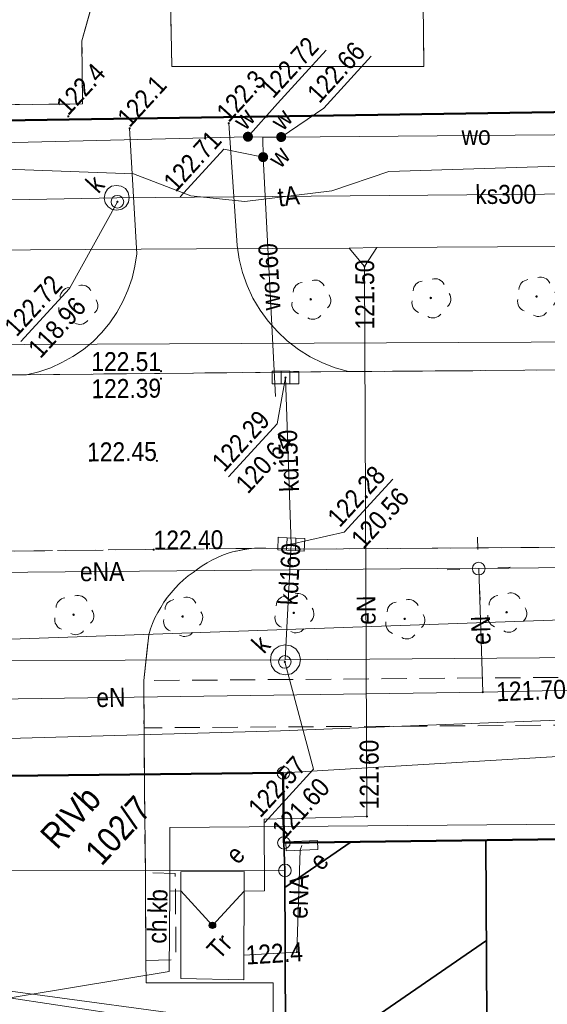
# Model space of a CAD drawing. Header units: metres. Extents: x 0 to 6446955, y 0 to 5658558.
# Tile 130 of 188: x 6441626 to 6441646, y 5654262 to 5654301. Entities that reach past the tile are written whole.
import ezdxf
from ezdxf.enums import TextEntityAlignment as Align

# ---------------------------------------------------------------- set-up
doc = ezdxf.new("R2010")
doc.units = ezdxf.units.M
doc.header["$MEASUREMENT"] = 0
for name, pattern in [('1.0_0.5', [1.5, 1, -0.5]), ('1.5_0.5', [2, 1.5, -0.5]), ('219-500', [0]), ('PRZER3-1', [4, 3, -1])]:
    doc.linetypes.add(name, pattern=pattern)
doc.layers.get('0').update_dxf_attribs({"color": 2, "linetype": 'CONTINUOUS', "lineweight": 5})
for name, color, linetype in [('202-punkt graniczny', 7, 'CONTINUOUS'), ('209-oznaczenie konturu klasyfikacyjnego', 7, 'CONTINUOUS'), ('211-numer działki ewidencyjnej', 7, 'CONTINUOUS'), ('217-kontur klasyfikacyjny', 7, 'CONTINUOUS'), ('218-kontur użytku gruntowego', 7, 'CONTINUOUS'), ('219-działka ewidencyjna', 7, 'CONTINUOUS'), ('chodnik', 7, 'CONTINUOUS'), ('chodnik-Atr17', 7, 'CONTINUOUS'), ('drzewo liściaste', 7, 'CONTINUOUS'), ('jezdnia', 7, 'CONTINUOUS'), ('komora podziemna', 7, 'CONTINUOUS'), ('kratka ściekowa', 7, 'CONTINUOUS'), ('krawężnik', 7, 'CONTINUOUS'), ('latarnia', 7, 'CONTINUOUS'), ('obszar utwardzony', 7, 'CONTINUOUS'), ('ogrodzenie trwałe', 7, 'CONTINUOUS'), ('pikieta naturalna', 7, 'CONTINUOUS'), ('pikieta naturalna-Atr2', 7, 'CONTINUOUS'), ('pikieta sztuczna', 7, 'CONTINUOUS'), ('pikieta sztuczna-Atr2', 7, 'CONTINUOUS'), ('przewód ciepłowniczy', 7, 'CONTINUOUS'), ('przewód elektroenergetyczny podziemny', 7, 'CONTINUOUS'), ('przewód elektroenergetyczny podziemny-Atr1', 7, 'CONTINUOUS'), ('przewód kanalizacyjny', 7, 'CONTINUOUS'), ('przewód kanalizacyjny-Atr1', 7, 'CONTINUOUS'), ('przewód telekomunikacyjny podziemny', 7, 'CONTINUOUS'), ('przewód telekomunikacyjny podziemny-Atr1', 7, 'CONTINUOUS'), ('przewód wodociągowy', 7, 'CONTINUOUS'), ('przewód wodociągowy-Atr1', 7, 'CONTINUOUS'), ('rzedna', 7, 'CONTINUOUS'), ('rzedna-Atr2', 7, 'CONTINUOUS'), ('rzedna-Atr3', 7, 'CONTINUOUS'), ('stacja transformatorowa', 7, 'CONTINUOUS'), ('stacja transformatorowa-Atr17', 7, 'CONTINUOUS'), ('szafa elektroenergetyczna lub kontener', 7, 'CONTINUOUS'), ('szafa elektroenergetyczna lub kontener-Atr17', 7, 'CONTINUOUS'), ('właz do komory lub kanału - okrągły', 7, 'CONTINUOUS'), ('właz do komory lub kanału - okrągły-Atr17', 7, 'CONTINUOUS'), ('zasuwa lub zawór', 7, 'CONTINUOUS'), ('zasuwa lub zawór-Atr17', 7, 'CONTINUOUS')]:
    doc.layers.add(name, color=color, linetype=linetype)
doc.layers.add('z - MPZT', color=121, linetype='PRZER3-1', lineweight=18)
doc.styles.add('MapaZas', font='geodezja.shx', dxfattribs={"width": 0.9})
doc.linetypes.add('902-500', pattern='A,3.75,0,[1,ksztalty.shx,S=0.5,R=0,X=0,Y=0],3.75', length=7.5)

# ---------------------------------------------------------------- blocks, each defined once
blk = doc.blocks.new('202')
at = {"color": 0, "linetype": 'Continuous', "lineweight": 0}
blk.add_circle((0, 0), 0.25, dxfattribs=at)
blk = doc.blocks.new('US22')
at = {"color": 0, "linetype": 'Continuous', "lineweight": 13}
blk.add_circle((0, 0), 0.25, dxfattribs=at)
blk = doc.blocks.new('OP021')
at = {"linetype": 'Continuous', "lineweight": 13}
h = blk.add_hatch(color=0, dxfattribs=at)
edge = h.paths.add_edge_path()
edge.add_arc((0, 0), 0.05, 0, 360)
at = {"color": 0, "linetype": 'Continuous', "lineweight": 13}
for centre, start, end in [((0, 0.4), 49.272, 130.728), ((-0.38, 0.124), 121.308, 202.548), ((0.38, 0.124), 337.452, 58.692), ((-0.235, -0.324), 193.221, 274.871), ((0.235, -0.324), 265.129, 346.779)]:
    blk.add_arc(centre, 0.4, start, end, dxfattribs=at)
blk = doc.blocks.new('PW01')
at = {"linetype": 'Continuous', "lineweight": 13}
h = blk.add_hatch(color=0, dxfattribs=at)
edge = h.paths.add_edge_path()
edge.add_arc((0, 0), 0.045, 0, 360)
blk = doc.blocks.new('US05')
at = {"color": 0, "linetype": 'Continuous', "lineweight": 13}
for p, q in [((-0.525, -0.25), (-0.525, 0.25)), ((-0.525, 0.25), (-0.175, 0.25)), ((-0.175, -0.25), (-0.175, 0.25)), ((-0.175, 0.25), (0.175, 0.25)), ((0.175, -0.25), (0.175, 0.25)), ((0.175, 0.25), (0.525, 0.25)), ((0.525, -0.25), (0.525, 0.25)), ((-0.525, -0.25), (-0.175, -0.25)), ((-0.175, -0.25), (0.175, -0.25)), ((0.175, -0.25), (0.525, -0.25))]:
    blk.add_line(p, q, dxfattribs=at)
blk = doc.blocks.new('SM01')
at = {"color": 0, "linetype": 'Continuous', "lineweight": 13}
for p, q in [((-0.53, 0.531), (-0.883, 0.884)), ((0.531, 0.531), (0.884, 0.884)), ((-0.53, -0.53), (-0.883, -0.883)), ((0.531, -0.53), (0.884, -0.883))]:
    blk.add_line(p, q, dxfattribs=at)
blk.add_circle((0, 0), 0.25, dxfattribs=at)
blk = doc.blocks.new('US25')
at = {"linetype": 'Continuous', "lineweight": 0}
h = blk.add_hatch(color=0, dxfattribs=at)
edge = h.paths.add_edge_path()
edge.add_arc((0, 0), 0.2, 0, 360)
blk = doc.blocks.new('SUET')
at = {"linetype": 'Continuous'}
h = blk.add_hatch(color=0, dxfattribs=at)
h.dxf.hatch_style = 1
h.paths.add_polyline_path([(0.125, 0, 1), (-0.125, 0, 1)])
at = {"color": 0, "linetype": 'Continuous'}
blk.add_circle((0, 0), 0.125, dxfattribs=at)

msp = doc.modelspace()

# ---------------------------------------------------------------- hatches: boundary and pattern name
at = {"layer": 'z - MPZT', "linetype": 'Continuous', "lineweight": 35}
h = msp.add_hatch(dxfattribs=at)
h.set_pattern_fill('ANSI31', color=256, scale=50, angle=169.5223)
h.set_pattern_definition([(214.52228374, (6262555.529, -2914888.751), (3.5420419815, -5.149411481), [])])
h.paths.add_polyline_path([(6441636.039, 5654268.519), (6441644.041, 5654268.623), (6441644.167, 5654244.773), (6441636.168, 5654244.58), (6441636.081, 5654267.424)])

# ---------------------------------------------------------------- linework, layer by layer
at = {"layer": '217-kontur klasyfikacyjny', "color": 3, "linetype": 'Continuous', "lineweight": 13, "flags": 128}
for points in [[(6441636.024, 5654271.286), (6441621.429, 5654271.132)], [(6441636.039, 5654268.519), (6441636.024, 5654271.286)], [(6441655.839, 5654268.776), (6441636.039, 5654268.519)], [(6441621.528, 5654267.434), (6441636.081, 5654267.424)], [(6441636.081, 5654267.424), (6441636.293, 5654211.829)]]:
    msp.add_lwpolyline(points, dxfattribs=at)
at = {"layer": '218-kontur użytku gruntowego', "color": 3, "linetype": 'Continuous', "lineweight": 13, "flags": 128}
for points in [[(6441635.452, 5654297.272), (6441726.095, 5654298.653)], [(6441726.095, 5654298.653), (6441635.452, 5654297.272)], [(6441621.058, 5654297.056), (6441635.452, 5654297.272)], [(6441635.452, 5654297.272), (6441621.058, 5654297.056)], [(6441636.024, 5654271.286), (6441621.429, 5654271.132)], [(6441621.429, 5654271.132), (6441636.024, 5654271.286)], [(6441636.039, 5654268.519), (6441636.024, 5654271.286)], [(6441636.024, 5654271.286), (6441636.039, 5654268.519)], [(6441655.839, 5654268.776), (6441636.039, 5654268.519)], [(6441636.039, 5654268.519), (6441655.839, 5654268.776)], [(6441636.081, 5654267.424), (6441621.528, 5654267.434)], [(6441621.528, 5654267.434), (6441636.081, 5654267.424)], [(6441636.293, 5654211.829), (6441636.081, 5654267.424)], [(6441636.081, 5654267.424), (6441636.293, 5654211.829)]]:
    msp.add_lwpolyline(points, dxfattribs=at)
at = {"layer": '219-działka ewidencyjna', "color": 3, "linetype": '219-500', "lineweight": 13}
for points in [[(6441726.095, 5654298.653), (6441510.643, 5654295.381)], [(6441636.293, 5654211.832), (6441636.081, 5654267.424)]]:
    msp.add_lwpolyline(points, dxfattribs=at)
at = {"layer": '219-działka ewidencyjna', "color": 3, "linetype": '219-500', "lineweight": 13, "flags": 128}
for points in [[(6441612.778, 5654276.151), (6441662.113, 5654277.878)], [(6441636.024, 5654271.286), (6441662.39, 5654272.865)], [(6441636.024, 5654271.286), (6441621.429, 5654271.132)], [(6441636.039, 5654268.519), (6441636.024, 5654271.286)], [(6441727.603, 5654269.722), (6441636.039, 5654268.519)], [(6441636.081, 5654267.424), (6441636.039, 5654268.519)], [(6441636.081, 5654267.424), (6441621.528, 5654267.434)]]:
    msp.add_lwpolyline(points, dxfattribs=at)
at = {"layer": 'chodnik', "color": 7, "linetype": '1.0_0.5', "lineweight": 13, "flags": 128}
for points in [[(6441676.906, 5654275.302), (6441630.491, 5654274.942), (6441630.502, 5654273.074), (6441646.211, 5654273.172), (6441676.99, 5654273.395)], [(6441630.576, 5654263.855), (6441631.77, 5654263.886), (6441631.74, 5654267.304), (6441630.556, 5654267.344)]]:
    msp.add_lwpolyline(points, close=True, dxfattribs=at)
at = {"layer": 'jezdnia', "color": 7, "linetype": '1.5_0.5', "lineweight": 13}
for points in [[(6441755.001, 5654288.05), (6441743.582, 5654287.958), (6441730.189, 5654287.813), (6441721.339, 5654287.714), (6441700.885, 5654287.853), (6441674.135, 5654287.439), (6441673.526, 5654287.441), (6441638.601, 5654287.176), (6441636.415, 5654287.158), (6441625.852, 5654287.054), (6441592.13, 5654286.786), (6441591.57, 5654286.81), (6441541.358, 5654286.347), (6441540.75, 5654286.348), (6441510.65, 5654286.106)], [(6441510.654, 5654279.201), (6441527.51, 5654279.204), (6441554.892, 5654279.582), (6441558.451, 5654279.618), (6441559.42, 5654279.626), (6441563.868, 5654279.567), (6441576.476, 5654279.506), (6441585.273, 5654279.682), (6441612.471, 5654279.903), (6441612.591, 5654279.901), (6441612.698, 5654279.899), (6441613.929, 5654279.911), (6441620.358, 5654280.017), (6441620.457, 5654280.021), (6441620.591, 5654280.02), (6441620.712, 5654280.018), (6441621.08, 5654280.02), (6441634.882, 5654280.182), (6441635.094, 5654280.192), (6441635.32, 5654280.187), (6441636.639, 5654280.146), (6441743.403, 5654280.921), (6441766.681, 5654281.111)], [(6441635.744, 5654222.514), (6441635.611, 5654262.973), (6441630.593, 5654262.971), (6441630.576, 5654263.855), (6441630.556, 5654267.344), (6441630.521, 5654270.725), (6441630.502, 5654273.074), (6441630.491, 5654274.942), (6441630.687, 5654276.756), (6441630.762, 5654276.986), (6441630.844, 5654277.209), (6441630.933, 5654277.425), (6441631.044, 5654277.635), (6441631.163, 5654277.839), (6441631.288, 5654278.049), (6441631.348, 5654278.13), (6441631.421, 5654278.239), (6441631.576, 5654278.423), (6441631.731, 5654278.607), (6441631.893, 5654278.77), (6441632.07, 5654278.933), (6441632.254, 5654279.09), (6441632.446, 5654279.226), (6441632.625, 5654279.361), (6441632.803, 5654279.482), (6441632.996, 5654279.604), (6441633.189, 5654279.711), (6441633.384, 5654279.805), (6441633.585, 5654279.892), (6441633.794, 5654279.972), (6441634.003, 5654280.037), (6441634.122, 5654280.064), (6441634.221, 5654280.082), (6441634.417, 5654280.119), (6441634.656, 5654280.158), (6441634.882, 5654280.182), (6441621.08, 5654280.02)]]:
    msp.add_lwpolyline(points, dxfattribs=at)
at = {"layer": 'komora podziemna', "color": 32, "linetype": 'Continuous', "lineweight": 13, "flags": 128}
for points in [[(6441628.92, 5654294.047), (6441628.961, 5654294.24), (6441629.06, 5654294.407), (6441629.218, 5654294.52), (6441629.407, 5654294.55), (6441629.6, 5654294.523), (6441629.767, 5654294.424), (6441629.88, 5654294.266), (6441629.917, 5654294.07), (6441629.883, 5654293.884), (6441629.784, 5654293.717), (6441629.626, 5654293.604), (6441629.429, 5654293.567), (6441629.244, 5654293.601), (6441629.077, 5654293.7), (6441628.964, 5654293.858)], [(6441636.508, 5654276.198), (6441636.644, 5654276.006), (6441636.696, 5654275.782), (6441636.657, 5654275.547), (6441636.531, 5654275.35), (6441636.339, 5654275.214), (6441636.122, 5654275.169), (6441635.886, 5654275.208), (6441635.683, 5654275.327), (6441635.554, 5654275.526), (6441635.509, 5654275.744), (6441635.541, 5654275.972), (6441635.66, 5654276.175), (6441635.859, 5654276.304), (6441636.084, 5654276.357), (6441636.311, 5654276.324)]]:
    msp.add_lwpolyline(points, close=True, dxfattribs=at)
at = {"layer": 'krawężnik', "color": 7, "linetype": 'Continuous', "lineweight": 13}
for p, q in [((6441634.221, 5654280.082), (6441634.003, 5654280.037)), ((6441634.438, 5654280.127), (6441634.221, 5654280.082)), ((6441634.656, 5654280.158), (6441634.438, 5654280.127)), ((6441634.882, 5654280.182), (6441634.656, 5654280.158)), ((6441635.094, 5654280.192), (6441634.882, 5654280.182)), ((6441635.32, 5654280.187), (6441635.094, 5654280.192)), ((6441633.189, 5654279.711), (6441632.996, 5654279.604)), ((6441633.384, 5654279.805), (6441633.189, 5654279.711)), ((6441633.585, 5654279.892), (6441633.384, 5654279.805)), ((6441633.794, 5654279.972), (6441633.585, 5654279.892)), ((6441634.003, 5654280.037), (6441633.794, 5654279.972)), ((6441632.625, 5654279.361), (6441632.446, 5654279.226)), ((6441632.803, 5654279.482), (6441632.625, 5654279.361)), ((6441632.996, 5654279.604), (6441632.803, 5654279.482)), ((6441632.07, 5654278.933), (6441631.893, 5654278.77)), ((6441632.254, 5654279.09), (6441632.07, 5654278.933)), ((6441632.446, 5654279.226), (6441632.254, 5654279.09)), ((6441631.731, 5654278.607), (6441631.576, 5654278.423)), ((6441631.893, 5654278.77), (6441631.731, 5654278.607)), ((6441631.421, 5654278.239), (6441631.288, 5654278.049)), ((6441631.576, 5654278.423), (6441631.421, 5654278.239)), ((6441631.163, 5654277.839), (6441631.044, 5654277.635)), ((6441631.288, 5654278.049), (6441631.163, 5654277.839)), ((6441630.933, 5654277.425), (6441630.844, 5654277.209)), ((6441631.044, 5654277.635), (6441630.933, 5654277.425)), ((6441630.762, 5654276.986), (6441630.687, 5654276.756)), ((6441630.844, 5654277.209), (6441630.762, 5654276.986)), ((6441630.687, 5654276.756), (6441630.491, 5654274.942)), ((6441630.491, 5654274.942), (6441630.502, 5654273.074)), ((6441630.502, 5654273.074), (6441630.521, 5654270.725)), ((6441630.521, 5654270.725), (6441630.556, 5654267.344)), ((6441630.556, 5654267.344), (6441630.576, 5654263.855)), ((6441630.576, 5654263.855), (6441630.593, 5654262.971)), ((6441630.593, 5654262.971), (6441635.611, 5654262.973)), ((6441635.611, 5654262.973), (6441635.744, 5654222.514))]:
    msp.add_line(p, q, dxfattribs=at)
msp.add_lwpolyline([(6441620.78, 5654319.861), (6441621.225, 5654310.462), (6441598.953, 5654310.245), (6441599.091, 5654298.919), (6441616.532, 5654299.072), (6441616.459, 5654304.087), (6441617.95, 5654303.508), (6441619.13, 5654302.591), (6441619.742, 5654301.379), (6441620.05, 5654300.175), (6441620.067, 5654297.706), (6441628.062, 5654297.775), (6441628.044, 5654300.273), (6441628.447, 5654301.734), (6441629.412, 5654302.966), (6441631.512, 5654303.971), (6441631.6, 5654299.254), (6441641.579, 5654299.255), (6441641.535, 5654304.286), (6441642.546, 5654304.309)], dxfattribs=at)
at = {"layer": 'krawężnik', "color": 7, "linetype": 'Continuous', "lineweight": 13, "flags": 128}
for points in [[(6441633.857, 5654297.011), (6441634.184, 5654292.17), (6441634.271, 5654291.629), (6441634.401, 5654291.104), (6441634.586, 5654290.581), (6441634.813, 5654290.088), (6441635.096, 5654289.612), (6441635.413, 5654289.173), (6441635.785, 5654288.765), (6441636.176, 5654288.393), (6441636.616, 5654288.059), (6441637.081, 5654287.768), (6441637.566, 5654287.527), (6441638.071, 5654287.323), (6441638.601, 5654287.176)], [(6441625.852, 5654287.054), (6441626.335, 5654287.167), (6441626.809, 5654287.329), (6441627.253, 5654287.533), (6441627.689, 5654287.772), (6441628.101, 5654288.059), (6441628.483, 5654288.373), (6441628.829, 5654288.721), (6441629.152, 5654289.103), (6441629.431, 5654289.512), (6441629.667, 5654289.947), (6441629.866, 5654290.401), (6441630.029, 5654290.876), (6441630.143, 5654291.355), (6441630.213, 5654291.846), (6441629.931, 5654296.81)], [(6441591.57, 5654286.81), (6441592.13, 5654286.786), (6441625.852, 5654287.054), (6441636.415, 5654287.158), (6441638.601, 5654287.176), (6441673.526, 5654287.441), (6441674.135, 5654287.439), (6441700.885, 5654287.853), (6441721.339, 5654287.714), (6441730.189, 5654287.813)], [(6441635.32, 5654280.187), (6441636.639, 5654280.146), (6441673.495, 5654280.418), (6441674.104, 5654280.431), (6441721.212, 5654280.807), (6441730.065, 5654280.836), (6441743.403, 5654280.921), (6441766.681, 5654281.111), (6441767.27, 5654281.074), (6441817.515, 5654281.588), (6441818.146, 5654281.567), (6441827.286, 5654281.021)]]:
    msp.add_lwpolyline(points, dxfattribs=at)
at = {"layer": 'obszar utwardzony', "color": 7, "linetype": '1.5_0.5', "lineweight": 13}
msp.add_lwpolyline([(6441620.78, 5654319.861), (6441621.225, 5654310.462), (6441598.953, 5654310.245), (6441599.091, 5654298.919), (6441616.532, 5654299.072), (6441616.459, 5654304.087), (6441617.95, 5654303.508), (6441619.13, 5654302.591), (6441619.742, 5654301.379), (6441620.05, 5654300.175), (6441620.067, 5654297.706), (6441628.062, 5654297.775), (6441628.044, 5654300.273), (6441628.447, 5654301.734), (6441629.412, 5654302.966), (6441631.512, 5654303.971), (6441631.6, 5654299.254), (6441641.579, 5654299.255), (6441641.535, 5654304.286), (6441642.546, 5654304.309), (6441640.625, 5654319.861)], dxfattribs=at)
at = {"layer": 'ogrodzenie trwałe', "color": 7, "linetype": '902-500', "lineweight": 35, "flags": 128}
msp.add_lwpolyline([(6441635.275, 5654297.272), (6441707.84, 5654298.352)], dxfattribs=at)
at = {"layer": 'przewód ciepłowniczy', "color": 212, "linetype": 'Continuous', "lineweight": 13}
for p, q in [((6441624.63, 5654262.722), (6441633.894, 5654261.467)), ((6441633.541, 5654261.126), (6441624.464, 5654262.482))]:
    msp.add_line(p, q, dxfattribs=at)
at = {"layer": 'przewód ciepłowniczy', "color": 212, "linetype": 'Continuous', "lineweight": 13, "flags": 128}
msp.add_lwpolyline([(6441752.762, 5654288.921), (6441747.95, 5654288.893), (6441747.838, 5654292.399), (6441743.854, 5654292.372), (6441743.904, 5654288.842), (6441701.875, 5654288.683), (6441667.004, 5654288.477), (6441666.862, 5654292.01), (6441662.945, 5654291.922), (6441663, 5654288.428), (6441605.73, 5654288.163), (6441570.962, 5654287.863), (6441570.835, 5654287.858), (6441564.411, 5654287.801)], dxfattribs=at)
at = {"layer": 'przewód elektroenergetyczny podziemny', "color": 1, "linetype": 'Continuous', "lineweight": 13, "flags": 128}
for points in [[(6441631.523, 5654266.608), (6441631.519, 5654269.12), (6441666.025, 5654269.416), (6441687.118, 5654269.708), (6441729, 5654270.151), (6441728.847, 5654291.93), (6441728.811, 5654296.289), (6441727.321, 5654297.341), (6441727.262, 5654298.684), (6441726.992, 5654298.7)], [(6441515.951, 5654290.642), (6441542.843, 5654291.048), (6441551.61, 5654291.265), (6441595.313, 5654291.817), (6441632.576, 5654292.042), (6441638.626, 5654292.061), (6441639.715, 5654292.095), (6441661.248, 5654292.215), (6441668.698, 5654292.119), (6441720.963, 5654292.723)], [(6441639.231, 5654291.345), (6441638.626, 5654292.061)], [(6441639.231, 5654291.345), (6441639.715, 5654292.095)], [(6441633.211, 5654265.252), (6441634.467, 5654266.61), (6441635.267, 5654266.624), (6441635.262, 5654269.462), (6441639.327, 5654269.563), (6441639.231, 5654291.345)], [(6441643.757, 5654279.377), (6441673.328, 5654279.717), (6441673.453, 5654279.616)], [(6441614.077, 5654279.124), (6441643.608, 5654279.392), (6441643.757, 5654279.377)], [(6441643.916, 5654274.486), (6441643.757, 5654279.377)], [(6441673.339, 5654275.138), (6441643.916, 5654274.486)], [(6441643.916, 5654274.486), (6441614.455, 5654274.059)], [(6441634.459, 5654264.069), (6441636.555, 5654264.196), (6441636.69, 5654268.222), (6441636.752, 5654268.409)], [(6441577.485, 5654260.306), (6441615.984, 5654261.216), (6441620.082, 5654261.531), (6441631.494, 5654263.421), (6441631.523, 5654266.608)], [(6441633.211, 5654265.252), (6441631.954, 5654266.619), (6441631.523, 5654266.608)]]:
    msp.add_lwpolyline(points, dxfattribs=at)
at = {"layer": 'przewód kanalizacyjny', "color": 34, "linetype": 'Continuous', "lineweight": 13, "flags": 128}
for points in [[(6441660.221, 5654294.322), (6441629.422, 5654294.062)], [(6441629.422, 5654294.062), (6441598.906, 5654293.475)], [(6441636.106, 5654286.939), (6441636.332, 5654280.345)], [(6441636.096, 5654275.763), (6441636.332, 5654280.345)], [(6441674.664, 5654276.067), (6441636.096, 5654275.763)], [(6441636.096, 5654275.763), (6441591.686, 5654275.668)]]:
    msp.add_lwpolyline(points, dxfattribs=at)
at = {"layer": 'przewód telekomunikacyjny podziemny', "color": 30, "linetype": 'Continuous', "lineweight": 13, "flags": 128}
for points in [[(6441611.377, 5654272.444), (6441611.707, 5654272.82), (6441612.024, 5654273.18), (6441612.026, 5654274.589), (6441612.319, 5654275.31), (6441612.39, 5654278.378), (6441612.986, 5654289.913), (6441612.904, 5654294.814), (6441623.268, 5654295.263), (6441630.081, 5654295.004), (6441632.356, 5654294.142), (6441634.496, 5654293.918), (6441637.939, 5654294.331), (6441640.191, 5654295.103), (6441660.83, 5654295.743), (6441661.183, 5654303.976), (6441660.964, 5654308.135), (6441660.855, 5654310.134), (6441659.975, 5654310.994), (6441660.387, 5654311.592), (6441664.848, 5654311.874), (6441664.824, 5654312.262)], [(6441611.371, 5654272.423), (6441612.021, 5654272.274), (6441635.901, 5654272.958), (6441674.7, 5654274.448), (6441706.898, 5654274.429), (6441727.013, 5654274.763), (6441727.631, 5654274.713)]]:
    msp.add_lwpolyline(points, dxfattribs=at)
at = {"layer": 'przewód wodociągowy', "color": 5, "linetype": 'Continuous', "lineweight": 13, "flags": 128}
for points in [[(6441584.028, 5654295.248), (6441634.617, 5654296.478)], [(6441635.934, 5654296.465), (6441635.212, 5654296.462), (6441634.617, 5654296.478)], [(6441635.212, 5654296.462), (6441635.219, 5654295.67)], [(6441658.127, 5654296.7), (6441651.38, 5654296.587), (6441635.934, 5654296.465)], [(6441635.219, 5654295.67), (6441635.707, 5654286.192)]]:
    msp.add_lwpolyline(points, dxfattribs=at)
at = {"layer": 'rzedna-Atr2', "color": 5, "lineweight": 13, "flags": 128}
for points in [[(6441634.617, 5654296.478), (6441635.783, 5654297.797), (6441637.71, 5654299.901)], [(6441635.934, 5654296.465), (6441637.618, 5654297.608), (6441639.502, 5654299.666)], [(6441635.219, 5654295.67), (6441633.662, 5654295.983), (6441631.932, 5654294.094)]]:
    msp.add_lwpolyline(points, dxfattribs=at)
at = {"layer": 'rzedna-Atr2', "color": 7, "lineweight": 13, "flags": 128}
for points in [[(6441629.45, 5654293.901), (6441627.556, 5654290.469), (6441625.628, 5654288.364)], [(6441636.078, 5654275.684), (6441637.214, 5654271.431), (6441635.283, 5654269.322)]]:
    msp.add_lwpolyline(points, dxfattribs=at)
at = {"layer": 'rzedna-Atr2', "color": 34, "lineweight": 13, "flags": 128}
for points in [[(6441636.106, 5654286.939), (6441635.769, 5654285.105), (6441633.846, 5654283.005)], [(6441636.332, 5654280.345), (6441638.421, 5654280.82), (6441640.348, 5654282.924)]]:
    msp.add_lwpolyline(points, dxfattribs=at)
at = {"layer": 'szafa elektroenergetyczna lub kontener', "color": 1, "linetype": 'Continuous', "lineweight": 13, "flags": 128}
for points in [[(6441636.116, 5654268.558), (6441637.366, 5654268.606), (6441637.382, 5654268.253), (6441636.131, 5654268.205)], [(6441634.469, 5654267.381), (6441634.452, 5654263.099), (6441631.959, 5654263.144), (6441631.956, 5654267.377)]]:
    msp.add_lwpolyline(points, close=True, dxfattribs=at)
at = {"layer": 'z - MPZT', "linetype": 'Continuous', "lineweight": 50}
for points in [[(6441528.221, 5654295.648), (6441576.076, 5654296.375), (6441726.095, 5654298.653), (6441746.212, 5654298.945), (6441837.233, 5654300.251), (6441836.442, 5654313.229)], [(6441860.896, 5654232.838), (6441859.751, 5654253.424), (6441839.793, 5654252.269), (6441838.813, 5654270.48), (6441786.335, 5654270.546), (6441747.632, 5654269.917), (6441727.603, 5654269.722), (6441636.039, 5654268.519), (6441636.01, 5654271.286), (6441621.429, 5654271.132), (6441612.894, 5654271.11), (6441581.833, 5654271.822), (6441564.38, 5654271.789), (6441551.901, 5654271.976), (6441527.109, 5654271.856)]]:
    msp.add_lwpolyline(points, dxfattribs=at)
at = {"layer": 'z - MPZT', "linetype": 'Continuous', "lineweight": 35}
msp.add_lwpolyline([(6441636.039, 5654268.519), (6441644.041, 5654268.623), (6441644.167, 5654244.773), (6441636.168, 5654244.58), (6441636.081, 5654267.424), (6441636.039, 5654268.519)], dxfattribs=at)

# ---------------------------------------------------------------- block references
at = {"layer": '202-punkt graniczny', "color": 3, "linetype": 'Continuous', "lineweight": 13, "rotation": 47.52228373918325}
for p in [(6441636.024, 5654271.286), (6441636.039, 5654268.519), (6441636.081, 5654267.424)]:
    msp.add_blockref('202', p, dxfattribs=at)
at = {"layer": 'drzewo liściaste', "color": 94, "linetype": 'Continuous', "lineweight": 13, "rotation": 47.52228373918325}
for p in [(6441637.102, 5654290.041), (6441641.856, 5654290.094), (6441646.043, 5654290.151), (6441627.874, 5654289.839), (6441627.714, 5654277.552), (6441632.028, 5654277.48), (6441636.431, 5654277.625), (6441640.823, 5654277.386), (6441644.86, 5654277.649)]:
    msp.add_blockref('OP021', p, dxfattribs=at)
at = {"layer": 'kratka ściekowa', "color": 34, "linetype": 'Continuous', "lineweight": 13}
for p, rotation in [((6441636.106, 5654286.939), 179.8222837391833), ((6441636.332, 5654280.345), 357.6722837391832)]:
    msp.add_blockref('US05', p, dxfattribs=dict(at, rotation=rotation))
at = {"layer": 'latarnia', "color": 7, "linetype": 'Continuous', "lineweight": 13, "rotation": 47.52228373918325}
msp.add_blockref('SM01', (6441643.757, 5654279.377), dxfattribs=at)
at = {"layer": 'pikieta naturalna', "color": 7, "linetype": 'Continuous', "lineweight": 13, "rotation": 47.52228373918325}
for p in [(6441627.503, 5654297.283), (6441629.931, 5654296.81), (6441633.857, 5654297.011)]:
    msp.add_blockref('PW01', p, dxfattribs=at)
at = {"layer": 'pikieta sztuczna', "color": 7, "linetype": 'Continuous', "lineweight": 13, "rotation": 47.52228373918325}
for p in [(6441631.175, 5654287.196), (6441631.174, 5654286.899), (6441631.013, 5654283.643), (6441630.885, 5654280.127)]:
    msp.add_blockref('PW01', p, dxfattribs=at)
at = {"layer": 'rzedna', "color": 5, "linetype": 'Continuous', "lineweight": 13, "rotation": 47.52228373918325}
for p in [(6441634.617, 5654296.478), (6441635.934, 5654296.465), (6441635.219, 5654295.67)]:
    msp.add_blockref('PW01', p, dxfattribs=at)
at = {"layer": 'rzedna', "color": 34, "linetype": 'Continuous', "lineweight": 13, "rotation": 47.52228373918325}
for p in [(6441629.45, 5654293.901), (6441636.106, 5654286.939), (6441636.332, 5654280.345), (6441636.078, 5654275.684)]:
    msp.add_blockref('PW01', p, dxfattribs=at)
at = {"layer": 'rzedna', "color": 1, "linetype": 'Continuous', "lineweight": 13, "rotation": 47.52228373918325}
for p in [(6441639.231, 5654291.345), (6441643.916, 5654274.486), (6441639.327, 5654269.563), (6441636.555, 5654264.196)]:
    msp.add_blockref('PW01', p, dxfattribs=at)
at = {"layer": 'stacja transformatorowa', "color": 1, "linetype": 'Continuous', "lineweight": 13, "rotation": 47.52228373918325}
msp.add_blockref('SUET', (6441633.211, 5654265.252), dxfattribs=at)
at = {"layer": 'właz do komory lub kanału - okrągły', "color": 7, "linetype": 'Continuous', "lineweight": 13, "rotation": 47.52228373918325}
for p in [(6441629.45, 5654293.901), (6441636.078, 5654275.684)]:
    msp.add_blockref('US22', p, dxfattribs=at)
at = {"layer": 'zasuwa lub zawór', "color": 5, "linetype": 'Continuous', "lineweight": 13, "rotation": 47.52228373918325}
for p in [(6441634.617, 5654296.478), (6441635.934, 5654296.465), (6441635.219, 5654295.67)]:
    msp.add_blockref('US25', p, dxfattribs=at)

# ---------------------------------------------------------------- texts
at = {"layer": '209-oznaczenie konturu klasyfikacyjnego', "color": 3, "linetype": 'Continuous', "lineweight": 13, "style": 'MapaZas', "width": 0.9}
msp.add_text('RIVb', height=1, rotation=47.5223, dxfattribs=at).set_placement((6441626.317, 5654268.887), align=Align.TOP_LEFT)
at = {"layer": '211-numer działki ewidencyjnej', "color": 3, "linetype": 'Continuous', "lineweight": 13, "style": 'MapaZas', "width": 0.9}
msp.add_text('102/7', height=1, rotation=47.5223, dxfattribs=at).set_placement((6441628.82, 5654267.564))
at = {"layer": 'chodnik-Atr17', "color": 7, "lineweight": 13, "style": 'MapaZas', "width": 0.9}
msp.add_text('ch.kb', height=0.75, rotation=88.7633, dxfattribs=at).set_placement((6441631.388, 5654264.521))
at = {"layer": 'pikieta naturalna-Atr2', "color": 7, "lineweight": 13, "style": 'MapaZas', "width": 0.9}
for s, p in [('122.4', (6441627.503, 5654297.283)), ('122.1', (6441629.931, 5654296.81)), ('122.3', (6441633.857, 5654297.011))]:
    msp.add_text(s, height=0.75, rotation=47.5223, dxfattribs=at).set_placement(p)
at = {"layer": 'pikieta sztuczna-Atr2', "color": 7, "lineweight": 13, "style": 'MapaZas', "width": 0.9}
for s, rotation, p in [('122.51', 359.9153, (6441631.175, 5654287.196)), ('122.45', 0.5623, (6441631.013, 5654283.643))]:
    msp.add_text(s, height=0.75, rotation=rotation, dxfattribs=at).set_placement(p, align=Align.RIGHT)
msp.add_text('122.39', height=0.75, rotation=0.5623, dxfattribs=at).set_placement((6441631.174, 5654286.899), align=Align.TOP_RIGHT)
msp.add_text('122.40', height=0.75, rotation=0.4313, dxfattribs=at).set_placement((6441630.885, 5654280.127))
at = {"layer": 'przewód elektroenergetyczny podziemny-Atr1', "color": 1, "lineweight": 13, "style": 'MapaZas', "width": 0.9}
for s, rotation, p in [('eNA', 0.5193, (6441628.842, 5654279.258)), ('eN', 90.2513, (6441639.293, 5654277.73)), ('eN', 91.8603, (6441643.837, 5654276.932)), ('eN', 0.8303, (6441629.189, 5654274.276))]:
    msp.add_text(s, height=0.75, rotation=rotation, dxfattribs=at).set_placement(p, align=Align.MIDDLE_CENTER)
msp.add_text('eNA', height=0.75, rotation=88.0923, dxfattribs=at).set_placement((6441636.596, 5654265.515), align=Align.MIDDLE_LEFT)
at = {"layer": 'przewód kanalizacyjny-Atr1', "color": 34, "lineweight": 13, "style": 'MapaZas', "width": 0.9}
for s, rotation, p in [('ks300', 0.4823, (6441644.825, 5654294.196)), ('kd150', 91.9693, (6441636.222, 5654283.646)), ('kd160', 87.0423, (6441636.264, 5654279.16))]:
    msp.add_text(s, height=0.75, rotation=rotation, dxfattribs=at).set_placement(p, align=Align.MIDDLE_CENTER)
at = {"layer": 'przewód telekomunikacyjny podziemny-Atr1', "color": 30, "lineweight": 13, "style": 'MapaZas', "width": 0.9}
msp.add_text('tA', height=0.75, rotation=6.8493, dxfattribs=at).set_placement((6441636.221, 5654294.128), align=Align.MIDDLE_CENTER)
at = {"layer": 'przewód wodociągowy-Atr1', "color": 5, "lineweight": 13, "style": 'MapaZas', "width": 0.9}
for s, rotation, p in [('wo', 0.4493, (6441643.653, 5654296.529)), ('wo160', 92.9493, (6441635.463, 5654290.931))]:
    msp.add_text(s, height=0.75, rotation=rotation, dxfattribs=at).set_placement(p, align=Align.MIDDLE_CENTER)
at = {"layer": 'rzedna-Atr2', "color": 5, "lineweight": 13, "style": 'MapaZas', "width": 0.9}
for s, p in [('122.72', (6441635.777, 5654297.802)), ('122.66', (6441637.612, 5654297.614)), ('122.71', (6441631.927, 5654294.099))]:
    msp.add_text(s, height=0.75, rotation=47.5223, dxfattribs=at).set_placement(p, align=Align.BOTTOM_LEFT)
at = {"layer": 'rzedna-Atr2', "color": 1, "lineweight": 13, "style": 'MapaZas', "width": 0.9}
for s, rotation, p in [('121.50', 90.2233, (6441639.249, 5654288.847)), ('121.60', 90.1203, (6441639.421, 5654269.843)), ('122.4', 3.4863, (6441634.53, 5654264.072))]:
    msp.add_text(s, height=0.75, rotation=rotation, dxfattribs=at).set_placement(p, align=Align.MIDDLE_LEFT)
at = {"layer": 'rzedna-Atr2', "color": 7, "lineweight": 13, "style": 'MapaZas', "width": 0.9}
for s, p in [('122.72', (6441625.623, 5654288.37)), ('122.57', (6441635.277, 5654269.327))]:
    msp.add_text(s, height=0.75, rotation=47.5223, dxfattribs=at).set_placement(p, align=Align.BOTTOM_LEFT)
at = {"layer": 'rzedna-Atr2', "color": 34, "lineweight": 13, "style": 'MapaZas', "width": 0.9}
for s, p in [('122.29', (6441633.84, 5654283.01)), ('122.28', (6441638.416, 5654280.824))]:
    msp.add_text(s, height=0.75, rotation=47.5223, dxfattribs=at).set_placement(p, align=Align.BOTTOM_LEFT)
at = {"layer": 'rzedna-Atr2', "color": 1, "lineweight": 13, "style": 'MapaZas', "width": 0.9}
msp.add_text('121.70', height=0.75, rotation=2.3153, dxfattribs=at).set_placement((6441644.463, 5654274.121))
at = {"layer": 'rzedna-Atr3', "color": 7, "lineweight": 13, "style": 'MapaZas', "width": 0.9}
for s, p in [('118.96', (6441626.564, 5654287.508)), ('121.60', (6441636.217, 5654268.466))]:
    msp.add_text(s, height=0.75, rotation=47.5223, dxfattribs=at).set_placement(p, align=Align.BOTTOM_LEFT)
at = {"layer": 'rzedna-Atr3', "color": 34, "lineweight": 13, "style": 'MapaZas', "width": 0.9}
for s, p in [('120.64', (6441634.78, 5654282.149)), ('120.56', (6441639.356, 5654279.963))]:
    msp.add_text(s, height=0.75, rotation=47.5223, dxfattribs=at).set_placement(p, align=Align.BOTTOM_LEFT)
at = {"layer": 'stacja transformatorowa-Atr17', "color": 1, "lineweight": 13, "style": 'MapaZas', "width": 0.9}
msp.add_text('Tr', height=0.75, rotation=47.5223, dxfattribs=at).set_placement((6441633.477, 5654263.855))
at = {"layer": 'szafa elektroenergetyczna lub kontener-Atr17', "color": 1, "lineweight": 13, "style": 'MapaZas', "width": 0.9}
msp.add_text('e', height=0.75, rotation=47.5223, dxfattribs=at).set_placement((6441634.217, 5654267.625))
msp.add_text('e', height=0.75, rotation=47.5223, dxfattribs=at).set_placement((6441637.254, 5654267.624), align=Align.MIDDLE_LEFT)
at = {"layer": 'właz do komory lub kanału - okrągły-Atr17', "color": 7, "lineweight": 13, "style": 'MapaZas', "width": 0.9}
for p in [(6441628.687, 5654294.193), (6441635.251, 5654275.966)]:
    msp.add_text('k', height=0.75, rotation=47.5223, dxfattribs=at).set_placement(p)
at = {"layer": 'zasuwa lub zawór-Atr17', "color": 5, "lineweight": 13, "style": 'MapaZas', "width": 0.9}
for p in [(6441634.515, 5654296.693), (6441636.002, 5654296.674), (6441635.905, 5654295.19)]:
    msp.add_text('w', height=0.75, rotation=47.5223, dxfattribs=at).set_placement(p)

doc.saveas('drawing.dxf')
